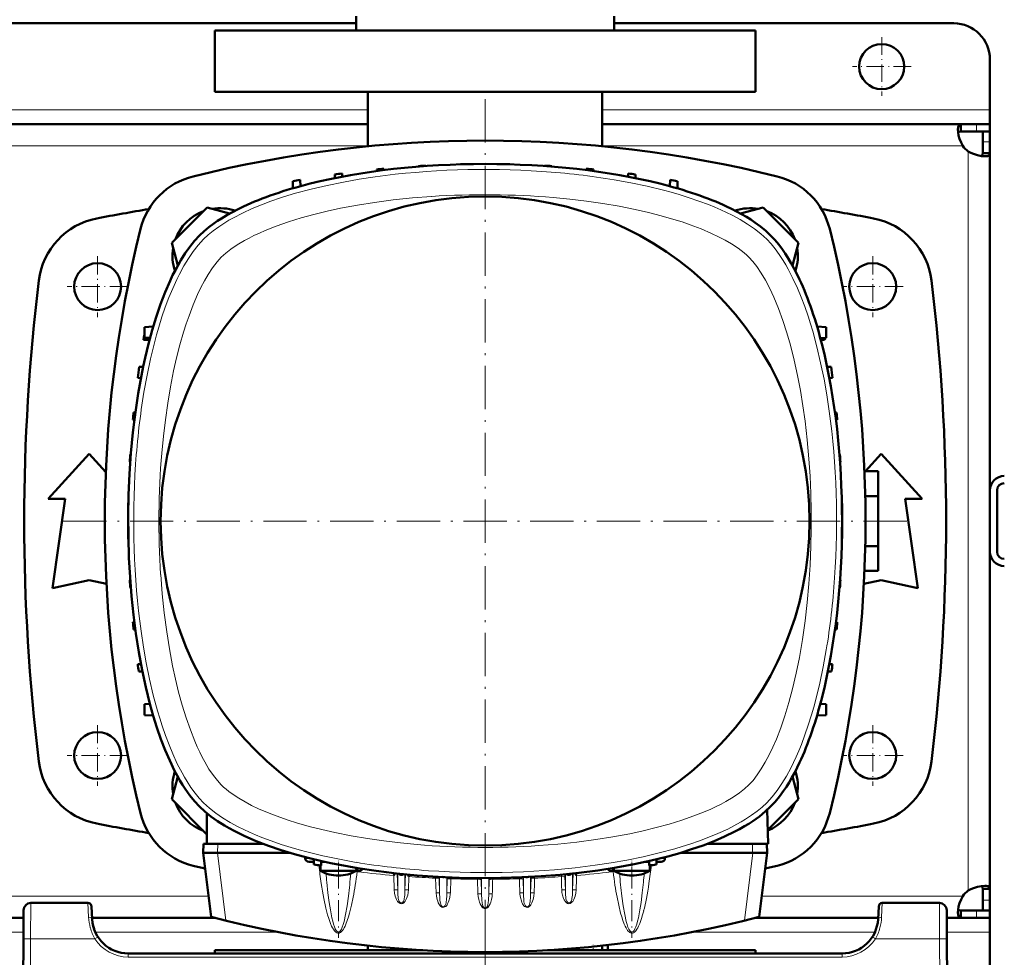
# Model space of a CAD drawing. Extents: x -1438 to 1837, y -1771 to 622.
# Tile 15 of 90: x 168 to 441, y -1457 to -1197. Entities that reach past the tile are written whole.
import ezdxf

# ---------------------------------------------------------------- set-up
doc = ezdxf.new("R2010")
doc.units = 0
doc.linetypes.add('DASHDOT', pattern=[18.5, 12, -3, 0.5, -3])

msp = doc.modelspace()

# ---------------------------------------------------------------- linework, layer by layer
at = {"color": 7, "lineweight": 50}
for p, q in [((261.04, -1199.9), (261.04, -1195.9)), ((332.54, -1195.9), (332.54, -1199.9)), ((261.04, -1197.9), (12.54, -1197.9)), ((426.79, -1197.9), (332.54, -1197.9)), ((221.79, -1199.9), (296.79, -1199.9)), ((221.79, -1216.9), (221.79, -1199.9)), ((296.79, -1199.9), (371.79, -1199.9)), ((371.79, -1216.9), (371.79, -1199.9)), ((436.79, -1221.9), (436.79, -1207.9)), ((296.79, -1216.9), (221.79, -1216.9)), ((264.29, -1231.98), (264.29, -1216.9)), ((371.79, -1216.9), (296.79, -1216.9)), ((329.29, -1231.98), (329.29, -1216.9)), ((436.79, -1225.9), (436.79, -1221.9)), ((264.29, -1225.9), (9.29, -1225.9)), ((428.76, -1225.9), (329.29, -1225.9)), ((428.76, -1225.9), (428.76, -1227.9)), ((433.09, -1225.9), (428.76, -1225.9)), ((436.79, -1225.9), (433.09, -1225.9)), ((436.79, -1225.9), (436.79, -1227.9)), ((433.09, -1227.9), (428.76, -1227.9)), ((436.79, -1227.9), (433.09, -1227.9)), ((434.79, -1230.76), (434.79, -1227.9)), ((436.79, -1227.9), (436.7, -1227.9)), ((436.79, -1230.76), (436.79, -1227.9)), ((434.79, -1233.93), (434.79, -1230.76)), ((436.79, -1233.93), (436.79, -1230.76)), ((436.79, -1233.93), (434.79, -1233.93)), ((436.79, -1327.33), (436.79, -1233.93)), ((289.97, -1236.98), (289.97, -1237)), ((303.6, -1236.98), (303.6, -1237)), ((255.1, -1239.81), (255.06, -1240.82)), ((257.1, -1239.53), (257.13, -1240.42)), ((266.72, -1238.41), (266.7, -1238.87)), ((268.72, -1238.21), (268.73, -1238.6)), ((278.35, -1237.47), (278.34, -1237.62)), ((280.35, -1237.35), (280.35, -1237.47)), ((313.22, -1237.35), (313.22, -1237.47)), ((315.22, -1237.47), (315.23, -1237.62)), ((324.85, -1238.21), (324.83, -1238.6)), ((326.85, -1238.41), (326.86, -1238.87)), ((336.47, -1239.53), (336.44, -1240.42)), ((338.47, -1239.81), (338.51, -1240.82)), ((243.4, -1243.67), (243.47, -1241.67)), ((245.53, -1243.07), (245.47, -1241.32)), ((348.03, -1243.07), (348.1, -1241.32)), ((350.16, -1243.67), (350.1, -1241.67)), ((219.67, -1248.97), (209.87, -1258.77)), ((225.92, -1250.65), (219.67, -1248.97)), ((373.92, -1248.97), (367.65, -1250.65)), ((383.71, -1258.77), (373.92, -1248.97)), ((209.87, -1258.77), (211.54, -1265.03)), ((382.03, -1265.05), (383.71, -1258.77)), ((202.27, -1282.12), (204.71, -1281.99)), ((202.27, -1285.12), (202.27, -1282.12)), ((388.86, -1281.98), (391.38, -1282.12)), ((391.38, -1282.12), (391.38, -1285.12)), ((202.02, -1285.65), (202.03, -1285.61)), ((203.67, -1285.71), (202.02, -1285.65)), ((202.03, -1285.61), (203.68, -1285.66)), ((202.27, -1285.12), (203.83, -1285.12)), ((389.76, -1285.2), (391.38, -1285.12)), ((389.9, -1285.71), (390.4, -1285.69)), ((201.92, -1293.15), (200.84, -1293.18)), ((392.73, -1293.18), (391.65, -1293.15)), ((200.42, -1296.21), (201.3, -1296.24)), ((392.26, -1296.24), (393.15, -1296.21)), ((199.1, -1307.84), (199.49, -1307.85)), ((199.29, -1305.84), (199.75, -1305.82)), ((393.81, -1305.82), (394.27, -1305.84)), ((394.08, -1307.85), (394.47, -1307.84)), ((175.57, -1329.77), (186.94, -1317.27)), ((186.94, -1317.27), (191.56, -1322.35)), ((198.35, -1317.46), (198.51, -1317.45)), ((395.06, -1317.45), (395.22, -1317.46)), ((402.3, -1322.04), (406.64, -1317.27)), ((406.64, -1317.27), (418.02, -1329.77)), ((198.23, -1319.46), (198.36, -1319.46)), ((395.21, -1319.46), (395.33, -1319.46)), ((402, -1322.04), (405.79, -1322.04)), ((405.79, -1322.04), (405.79, -1328.97)), ((180.32, -1329.77), (175.57, -1329.77)), ((176.82, -1354.52), (180.32, -1329.77)), ((197.86, -1329.09), (197.88, -1329.08)), ((395.69, -1329.08), (395.71, -1329.09)), ((402.22, -1328.97), (405.79, -1328.97)), ((405.79, -1328.97), (405.79, -1342.83)), ((413.27, -1329.77), (416.77, -1354.52)), ((418.02, -1329.77), (413.27, -1329.77)), ((436.79, -1327.4), (436.79, -1344.4)), ((438.79, -1327.4), (438.79, -1344.4)), ((197.78, -1331.08), (197.78, -1335.74)), ((197.82, -1331.09), (197.83, -1331.09)), ((395.74, -1331.09), (395.78, -1331.08)), ((395.78, -1331.09), (395.78, -1331.08)), ((395.78, -1340.71), (395.78, -1331.09)), ((197.78, -1336.06), (197.78, -1340.71)), ((197.82, -1340.71), (197.83, -1340.71)), ((395.74, -1340.71), (395.78, -1340.71)), ((395.78, -1340.71), (395.78, -1340.71)), ((197.86, -1342.71), (197.88, -1342.71)), ((395.69, -1342.71), (395.71, -1342.71)), ((402.22, -1342.83), (405.79, -1342.83)), ((405.79, -1342.83), (405.79, -1349.75)), ((436.79, -1344.46), (436.79, -1437.87)), ((402, -1349.75), (405.79, -1349.75)), ((186.94, -1352.27), (176.82, -1354.52)), ((191.74, -1353.34), (186.94, -1352.27)), ((198.23, -1352.34), (198.36, -1352.33)), ((198.35, -1354.34), (198.51, -1354.34)), ((395.06, -1354.34), (395.22, -1354.34)), ((395.21, -1352.33), (395.33, -1352.34)), ((406.64, -1352.27), (401.84, -1353.34)), ((416.77, -1354.52), (406.64, -1352.27)), ((199.1, -1363.96), (199.49, -1363.95)), ((394.08, -1363.95), (394.47, -1363.96)), ((199.29, -1365.96), (199.75, -1365.98)), ((393.81, -1365.98), (394.27, -1365.96)), ((201.3, -1375.55), (200.42, -1375.59)), ((392.26, -1375.55), (393.15, -1375.59)), ((200.69, -1377.59), (201.71, -1377.62)), ((391.86, -1377.62), (392.87, -1377.59)), ((202.27, -1386.68), (203.8, -1386.6)), ((202.27, -1386.68), (202.27, -1389.68)), ((389.76, -1386.6), (391.38, -1386.68)), ((391.38, -1389.68), (391.38, -1386.68)), ((204.71, -1389.81), (202.27, -1389.68)), ((388.86, -1389.81), (391.38, -1389.68)), ((211.54, -1406.77), (209.87, -1413.02)), ((383.71, -1413.02), (382.03, -1406.75)), ((209.87, -1413.02), (219.62, -1422.77)), ((375.18, -1421.56), (383.71, -1413.02)), ((219.62, -1425.4), (219.62, -1416.93)), ((375.04, -1415.99), (375.28, -1425.36)), ((218.65, -1425.4), (218.58, -1427.9)), ((219.62, -1425.4), (218.65, -1425.4)), ((235.21, -1425.4), (219.62, -1425.4)), ((375.28, -1425.4), (358.36, -1425.4)), ((374.98, -1427.9), (374.92, -1425.4)), ((375.28, -1425.4), (375.28, -1425.36)), ((220.76, -1445.6), (218.58, -1427.9)), ((218.58, -1427.9), (222.55, -1427.9)), ((222.58, -1427.9), (222.55, -1427.9)), ((222.58, -1427.9), (242.62, -1427.9)), ((350.94, -1427.9), (370.98, -1427.9)), ((370.98, -1427.9), (371.01, -1427.9)), ((374.98, -1427.9), (371.01, -1427.9)), ((372.81, -1445.6), (374.98, -1427.9)), ((246.91, -1429.1), (246.9, -1429.42)), ((247.98, -1430.4), (249.26, -1430.4)), ((249.28, -1431.11), (249.23, -1429.68)), ((251.28, -1431.43), (251.33, -1430.17)), ((251.32, -1430.4), (251.47, -1430.4)), ((251.47, -1430.4), (251.69, -1430.4)), ((251.69, -1430.4), (251.75, -1430.4)), ((252.33, -1430.4), (251.75, -1430.4)), ((341.81, -1430.4), (341.23, -1430.4)), ((342.09, -1430.4), (341.81, -1430.4)), ((342.09, -1430.4), (342.25, -1430.4)), ((342.28, -1431.43), (342.24, -1430.17)), ((344.28, -1431.11), (344.33, -1429.68)), ((344.31, -1430.4), (345.58, -1430.4)), ((346.65, -1429.1), (346.67, -1429.42)), ((251.08, -1432.86), (251.08, -1431.4)), ((251.69, -1432.86), (251.08, -1432.86)), ((258.48, -1432.86), (251.69, -1432.86)), ((261.08, -1432.86), (258.48, -1432.86)), ((261.08, -1432.86), (261.08, -1432.4)), ((271.77, -1433.55), (271.42, -1434.16)), ((321.79, -1433.55), (322.15, -1434.16)), ((332.48, -1432.86), (332.48, -1432.4)), ((333.09, -1432.86), (332.48, -1432.86)), ((333.09, -1432.86), (339.88, -1432.86)), ((339.88, -1432.86), (342.48, -1432.86)), ((342.48, -1432.86), (342.48, -1431.4)), ((275.33, -1433.91), (275.64, -1434.49)), ((434.79, -1437.87), (434.79, -1441.03)), ((436.79, -1437.87), (434.79, -1437.87)), ((436.79, -1437.87), (436.79, -1441.03)), ((186.62, -1441.79), (170.76, -1441.79)), ((422.82, -1441.79), (406.95, -1441.79)), ((434.79, -1441.03), (434.79, -1443.9)), ((436.79, -1441.03), (436.79, -1443.9)), ((168.76, -1443.77), (168.72, -1451.73)), ((187.81, -1446.31), (187.62, -1442.73)), ((405.95, -1442.73), (405.76, -1446.31)), ((424.82, -1443.77), (424.86, -1451.73)), ((428.76, -1445.9), (428.76, -1443.9)), ((433.09, -1443.9), (428.76, -1443.9)), ((436.79, -1443.9), (433.09, -1443.9)), ((436.79, -1443.9), (434.79, -1443.9)), ((436.79, -1445.9), (436.79, -1443.9)), ((168.75, -1445.9), (104.83, -1445.9)), ((221.88, -1445.9), (187.79, -1445.9)), ((405.78, -1445.9), (371.68, -1445.9)), ((428.76, -1445.9), (424.83, -1445.9)), ((433.09, -1445.9), (428.76, -1445.9)), ((436.79, -1445.9), (433.09, -1445.9)), ((436.79, -1445.9), (436.79, -1449.9)), ((436.79, -1449.9), (436.79, -1463.9)), ((168.29, -1533.79), (168.72, -1451.73)), ((425.29, -1533.79), (424.86, -1451.73)), ((279.47, -1454.9), (221.79, -1454.9)), ((221.79, -1455.79), (221.79, -1454.9)), ((264.29, -1454.9), (264.29, -1453.63)), ((371.79, -1454.9), (314.09, -1454.9)), ((329.29, -1454.9), (329.29, -1453.63)), ((330.79, -1454.9), (330.79, -1453.46)), ((371.79, -1455.79), (371.79, -1454.9)), ((395.78, -1455.79), (197.8, -1455.79))]:
    msp.add_line(p, q, dxfattribs=at)
at = {"color": 7, "linetype": 'DASHDOT', "lineweight": 18, "ltscale": 0.40625}
for p, q in [((406.79, -1201.77), (406.79, -1218.02)), ((414.92, -1209.9), (398.67, -1209.9))]:
    msp.add_line(p, q, dxfattribs=at)
at = {"color": 7, "linetype": 'DASHDOT', "lineweight": 18}
for p, q in [((296.78, -1218.9), (296.78, -1452.9)), ((413.78, -1335.9), (179.78, -1335.9)), ((296.79, -1478.13), (296.79, -1451.41))]:
    msp.add_line(p, q, dxfattribs=at)
at = {"color": 7, "lineweight": 18}
for p, q in [((264.29, -1221.9), (9.29, -1221.9)), ((436.79, -1221.9), (329.29, -1221.9)), ((433.09, -1225.9), (433.09, -1227.9)), ((436.79, -1230.76), (434.79, -1230.76)), ((264.29, -1231.9), (9.29, -1231.9)), ((429.26, -1231.9), (329.29, -1231.9)), ((430.79, -1335.9), (430.79, -1233.43)), ((430.79, -1335.9), (430.79, -1438.36)), ((222.65, -1425.4), (222.58, -1427.9)), ((370.98, -1427.9), (370.92, -1425.4)), ((224.85, -1446.65), (222.55, -1427.9)), ((371.01, -1427.9), (368.71, -1446.65)), ((246.9, -1429.42), (248.2, -1429.42)), ((345.37, -1429.42), (346.67, -1429.42)), ((261.39, -1432.7), (261.29, -1433.1)), ((261.84, -1432.86), (261.8, -1433.19)), ((272.4, -1433.62), (272.53, -1438.2)), ((272.53, -1433.63), (272.53, -1438.2)), ((321.17, -1433.62), (321.03, -1438.2)), ((321.03, -1433.63), (321.03, -1438.2)), ((331.72, -1432.86), (331.76, -1433.19)), ((332.18, -1432.7), (332.27, -1433.1)), ((271.42, -1434.16), (271.54, -1438.12)), ((274.53, -1433.84), (274.53, -1438.2)), ((274.53, -1438.2), (274.66, -1433.85)), ((275.53, -1438.12), (275.64, -1434.49)), ((283.04, -1434.5), (283.04, -1434.92)), ((283.04, -1434.92), (283.16, -1438.94)), ((284.03, -1434.55), (284.04, -1435.01)), ((284.04, -1435.01), (284.16, -1439.03)), ((284.16, -1434.56), (284.16, -1439.03)), ((286.16, -1434.66), (286.16, -1439.03)), ((286.16, -1439.03), (286.27, -1435.17)), ((286.27, -1435.17), (286.28, -1434.66)), ((287.15, -1438.94), (287.27, -1435.08)), ((287.27, -1435.08), (287.28, -1434.71)), ((294.66, -1434.89), (294.67, -1435.22)), ((294.67, -1435.22), (294.79, -1439.22)), ((295.66, -1434.9), (295.67, -1435.31)), ((295.67, -1435.31), (295.78, -1439.31)), ((295.78, -1434.9), (295.78, -1439.31)), ((297.78, -1434.9), (297.78, -1439.31)), ((297.9, -1435.31), (297.78, -1439.31)), ((297.91, -1434.9), (297.9, -1435.31)), ((298.9, -1434.89), (298.9, -1435.22)), ((306.3, -1435.08), (306.29, -1434.71)), ((307.3, -1435.17), (307.28, -1434.66)), ((307.41, -1439.03), (307.3, -1435.17)), ((307.41, -1434.66), (307.41, -1439.03)), ((309.41, -1434.56), (309.41, -1439.03)), ((309.52, -1435.01), (309.41, -1439.03)), ((309.53, -1434.55), (309.52, -1435.01)), ((310.52, -1434.5), (310.52, -1434.92)), ((317.93, -1434.49), (317.91, -1433.94)), ((319.03, -1438.2), (318.93, -1434.57)), ((319.03, -1433.84), (319.03, -1438.2)), ((220.06, -1439.9), (53.51, -1439.9)), ((170.76, -1441.79), (170.72, -1451.73)), ((186.62, -1441.79), (186.81, -1445.76)), ((429.26, -1439.9), (373.51, -1439.9)), ((406.76, -1445.76), (406.95, -1441.79)), ((422.86, -1451.73), (422.82, -1441.79)), ((436.79, -1441.03), (434.79, -1441.03)), ((433.09, -1445.9), (433.09, -1443.9)), ((168.73, -1449.9), (104.85, -1449.9)), ((239.6, -1449.9), (188.68, -1449.9)), ((404.89, -1449.9), (353.97, -1449.9)), ((436.79, -1449.9), (424.85, -1449.9)), ((170.72, -1451.73), (170.29, -1533.79)), ((188.55, -1451.73), (170.72, -1451.73)), ((189.14, -1451.35), (188.55, -1451.73)), ((189.39, -1451.2), (189.14, -1451.35)), ((422.86, -1451.73), (405.03, -1451.73)), ((422.86, -1451.73), (423.29, -1533.79)), ((197.8, -1456.78), (197.8, -1455.79)), ((395.78, -1456.78), (197.8, -1456.78)), ((395.78, -1455.79), (395.78, -1456.78))]:
    msp.add_line(p, q, dxfattribs=at)
at = {"color": 7, "linetype": 'DASHDOT', "lineweight": 18, "ltscale": 0.422498}
for p, q in [((189.29, -1262.45), (189.29, -1279.35)), ((404.29, -1262.45), (404.29, -1279.35)), ((189.29, -1392.45), (189.29, -1409.35)), ((404.29, -1392.45), (404.29, -1409.35))]:
    msp.add_line(p, q, dxfattribs=at)
at = {"color": 7, "linetype": 'DASHDOT', "lineweight": 18, "ltscale": 0.422501}
for p, q in [((197.74, -1270.9), (180.84, -1270.9)), ((412.74, -1270.9), (395.84, -1270.9)), ((197.74, -1400.9), (180.84, -1400.9)), ((412.74, -1400.9), (395.84, -1400.9))]:
    msp.add_line(p, q, dxfattribs=at)
at = {"color": 7, "linetype": 'DASHDOT', "lineweight": 18, "ltscale": 0.073828}
msp.add_line((256.08, -1433.1), (256.08, -1430.15), dxfattribs=at)
at = {"color": 7, "linetype": 'DASHDOT', "lineweight": 18, "ltscale": 0.073831}
msp.add_line((337.48, -1433.1), (337.48, -1430.15), dxfattribs=at)
at = {"color": 7, "linetype": 'DASHDOT', "lineweight": 18, "ltscale": 0.487851}
msp.add_line((256.08, -1431.97), (256.08, -1451.48), dxfattribs=at)
at = {"color": 7, "linetype": 'DASHDOT', "lineweight": 18, "ltscale": 0.487872}
msp.add_line((337.48, -1431.97), (337.48, -1451.48), dxfattribs=at)
at = {"color": 7, "linetype": 'DASHDOT', "lineweight": 18, "ltscale": 0.043002}
msp.add_line((326.79, -1455.04), (326.79, -1453.32), dxfattribs=at)
at = {"color": 7, "lineweight": 50}
for points in [[(427.91, -1227.32), (427.97, -1226.67), (428.05, -1226.41), (428.15, -1226.2), (428.29, -1226.05), (428.46, -1225.95), (428.76, -1225.9)], [(429.26, -1231.9), (428.78, -1230.95), (428.4, -1229.97), (428.13, -1229), (427.97, -1228.09), (427.91, -1227.32)], [(428, -1228.33), (428.17, -1228.09), (428.42, -1227.94), (428.76, -1227.9)], [(435.37, -1234.78), (434.43, -1234.7), (433.37, -1234.48), (432.26, -1234.12), (431.51, -1233.81), (430.79, -1233.43)], [(434.79, -1233.93), (434.75, -1234.27), (434.6, -1234.52), (434.36, -1234.69)], [(436.79, -1233.93), (436.77, -1234.11), (436.72, -1234.28), (436.62, -1234.42), (436.48, -1234.54), (436.31, -1234.63), (436.1, -1234.7), (435.76, -1234.76), (435.37, -1234.78)], [(229.79, -1248.68), (228.25, -1249.43), (226.67, -1250.25), (225.16, -1251.09), (223.65, -1251.99), (222.58, -1252.68), (221.52, -1253.41), (220.15, -1254.44), (218.83, -1255.53), (217.59, -1256.7)], [(375.98, -1256.7), (374.6, -1255.42), (373.14, -1254.22), (371.61, -1253.11), (370.44, -1252.32), (369.25, -1251.58), (367.87, -1250.78), (366.49, -1250.03), (365.12, -1249.33), (363.77, -1248.68)], [(217.59, -1256.7), (216.21, -1258.19), (214.88, -1259.84), (213.61, -1261.63), (212.39, -1263.57), (211.61, -1264.91), (210.86, -1266.3), (210.11, -1267.77), (209.39, -1269.28), (208.04, -1272.4), (206.73, -1275.81), (205.52, -1279.36), (204.41, -1283.02), (203.39, -1286.79), (202.46, -1290.64), (201.93, -1293.09), (201.43, -1295.56), (200.54, -1300.58), (199.77, -1305.69), (199.41, -1308.51), (199.08, -1311.35), (198.54, -1317.08), (198.14, -1322.85), (197.89, -1328.65), (197.79, -1334.47), (197.82, -1340.29), (198, -1346.11), (198.29, -1351.42), (198.71, -1356.7), (199.25, -1361.93), (199.91, -1367.11), (200.7, -1372.23), (201.63, -1377.26), (202.65, -1381.95), (203.2, -1384.26), (203.79, -1386.54), (204.73, -1389.9), (205.76, -1393.17), (206.86, -1396.34), (208.04, -1399.4), (209.31, -1402.33), (210.66, -1405.12), (211.39, -1406.49), (212.14, -1407.82), (212.87, -1409.02), (213.61, -1410.17), (214.89, -1411.97), (216.21, -1413.61), (217.59, -1415.09)], [(384, -1268.91), (383.25, -1267.36), (382.44, -1265.78), (381.59, -1264.27), (380.69, -1262.76), (380, -1261.69), (379.27, -1260.64), (378.24, -1259.27), (377.15, -1257.95), (375.98, -1256.7)], [(375.98, -1415.09), (377.26, -1413.72), (378.46, -1412.25), (379.57, -1410.73), (380.36, -1409.55), (381.1, -1408.36), (381.9, -1406.98), (382.65, -1405.6), (383.35, -1404.23), (384, -1402.89)], [(217.59, -1415.09), (219.07, -1416.47), (220.72, -1417.8), (222.52, -1419.07), (224.45, -1420.3), (225.79, -1421.07), (227.18, -1421.82), (228.65, -1422.57), (230.17, -1423.29), (233.29, -1424.64), (236.69, -1425.95), (240.24, -1427.16), (243.9, -1428.27), (247.67, -1429.29), (251.52, -1430.22), (253.97, -1430.75), (256.45, -1431.25), (261.47, -1432.15), (266.57, -1432.91), (269.4, -1433.27), (272.24, -1433.6), (277.96, -1434.14), (283.74, -1434.54), (289.54, -1434.79), (295.36, -1434.89), (301.18, -1434.86), (306.99, -1434.68), (312.3, -1434.39), (317.58, -1433.97), (322.82, -1433.44), (328, -1432.77), (333.11, -1431.98), (338.14, -1431.05), (342.84, -1430.03), (345.15, -1429.48), (347.42, -1428.89), (350.78, -1427.95), (354.05, -1426.92), (357.23, -1425.82), (360.29, -1424.64), (363.22, -1423.37), (366.01, -1422.02), (367.38, -1421.29), (368.7, -1420.54), (369.9, -1419.81), (371.06, -1419.07), (372.85, -1417.79), (374.49, -1416.47), (375.98, -1415.09)], [(435.37, -1437.02), (434.43, -1437.1), (433.37, -1437.32), (432.26, -1437.67), (431.51, -1437.99), (430.79, -1438.36)], [(434.79, -1437.87), (434.75, -1437.53), (434.6, -1437.27), (434.36, -1437.11)], [(436.79, -1437.87), (436.77, -1437.68), (436.72, -1437.52), (436.62, -1437.38), (436.48, -1437.26), (436.31, -1437.17), (436.1, -1437.1), (435.76, -1437.04), (435.37, -1437.02)], [(429.26, -1439.9), (428.78, -1440.84), (428.4, -1441.82), (428.13, -1442.79), (427.97, -1443.71), (427.91, -1444.48)], [(427.91, -1444.48), (427.97, -1445.12), (428.05, -1445.38), (428.15, -1445.59), (428.29, -1445.75), (428.46, -1445.85), (428.76, -1445.9)], [(428, -1443.46), (428.17, -1443.71), (428.42, -1443.85), (428.76, -1443.9)]]:
    msp.add_lwpolyline(points, dxfattribs=at)
at = {"color": 7, "lineweight": 18}
for points in [[(218.66, -1257.78), (219.94, -1256.59), (221.36, -1255.43), (222.9, -1254.31), (224.56, -1253.22), (225.73, -1252.51), (226.95, -1251.83), (229.5, -1250.51), (232.2, -1249.27), (234.71, -1248.23), (237.32, -1247.24), (240.01, -1246.31), (242.08, -1245.65), (244.19, -1245.03), (248.5, -1243.87), (252.93, -1242.83), (257.46, -1241.9), (261.84, -1241.13), (266.28, -1240.46)], [(332.54, -1241.27), (337.19, -1242.11), (341.76, -1243.08), (346.22, -1244.16), (348.41, -1244.75), (350.56, -1245.37), (353.37, -1246.25), (356.1, -1247.19), (358.75, -1248.18), (360.46, -1248.88), (362.12, -1249.6), (363.72, -1250.34), (365.27, -1251.11), (367.5, -1252.32), (369.59, -1253.59), (371.51, -1254.91), (373.26, -1256.28), (374.11, -1257.02), (374.9, -1257.78)], [(223.61, -1262.73), (224.82, -1261.63), (226.24, -1260.52), (228.03, -1259.31), (230, -1258.14), (231.31, -1257.43), (232.67, -1256.75), (234.18, -1256.05), (235.73, -1255.37), (238.85, -1254.13), (242.23, -1252.95), (245.72, -1251.87), (249.3, -1250.88), (252.96, -1249.99), (256.67, -1249.19), (261.34, -1248.31), (266.06, -1247.56), (271.32, -1246.87), (276.62, -1246.32), (281.95, -1245.9)], [(315.63, -1246.21), (320.27, -1246.65), (324.88, -1247.2), (329.45, -1247.86), (333.97, -1248.62), (338.43, -1249.51), (342.07, -1250.34), (345.64, -1251.25), (349.13, -1252.25), (351.44, -1252.98), (353.7, -1253.76), (356.72, -1254.91), (359.61, -1256.15), (361.54, -1257.07), (363.38, -1258.03), (365.11, -1259.04)], [(202.15, -1300.15), (203, -1295.49), (203.96, -1290.92), (205.05, -1286.46), (205.64, -1284.27), (206.26, -1282.12), (207.14, -1279.31), (208.07, -1276.58), (209.07, -1273.93), (209.76, -1272.22), (210.49, -1270.56), (211.23, -1268.96), (212, -1267.41), (213.21, -1265.18), (214.47, -1263.09), (215.79, -1261.17), (217.16, -1259.42), (217.91, -1258.57), (218.66, -1257.78)], [(374.9, -1257.78), (376.09, -1259.06), (377.25, -1260.47), (378.37, -1262.02), (379.46, -1263.68), (380.17, -1264.85), (380.85, -1266.06), (382.17, -1268.61), (383.41, -1271.31), (384.46, -1273.83), (385.44, -1276.44), (386.37, -1279.13), (387.03, -1281.2), (387.65, -1283.3), (388.81, -1287.62), (389.85, -1292.05), (390.78, -1296.58), (391.55, -1300.95), (392.22, -1305.39)], [(365.11, -1259.04), (366.96, -1260.25), (367.84, -1260.9), (368.66, -1261.55), (369.34, -1262.14), (369.95, -1262.73)], [(219.92, -1267.57), (221.14, -1265.72), (221.79, -1264.84), (222.44, -1264.02), (223.03, -1263.34), (223.61, -1262.73)], [(369.95, -1262.73), (371.06, -1263.94), (372.17, -1265.36), (373.37, -1267.13), (374.53, -1269.09), (375.74, -1271.4), (376.89, -1273.86)], [(207.09, -1317.05), (207.54, -1312.41), (208.09, -1307.8), (208.74, -1303.23), (209.51, -1298.71), (210.39, -1294.25), (211.22, -1290.61), (212.13, -1287.04), (213.14, -1283.55), (213.87, -1281.24), (214.65, -1278.98), (215.79, -1275.96), (217.03, -1273.07), (217.95, -1271.14), (218.92, -1269.3), (219.92, -1267.57)], [(376.89, -1273.86), (377.55, -1275.41), (378.18, -1277.01), (379.38, -1280.29), (380.47, -1283.69), (381.47, -1287.18), (382.51, -1291.31), (383.44, -1295.52), (384.23, -1299.7), (384.93, -1303.93), (385.53, -1308.2), (386.13, -1313.39), (386.6, -1318.62), (386.92, -1323.45), (387.14, -1328.3), (387.25, -1333.16), (387.25, -1338.02), (387.15, -1342.88)], [(387.15, -1342.88), (386.93, -1348.1), (386.59, -1353.3), (386.13, -1358.48), (385.53, -1363.61), (384.8, -1368.7), (383.94, -1373.73), (383.05, -1378.1), (382.05, -1382.4), (381.03, -1386.22), (379.9, -1389.94), (378.78, -1393.21), (377.56, -1396.35), (376.59, -1398.6), (375.57, -1400.75), (374.49, -1402.78)], [(223.61, -1409.07), (222.51, -1407.86), (221.4, -1406.44), (220.19, -1404.65), (219.02, -1402.68), (218.32, -1401.37), (217.64, -1400.01), (216.93, -1398.5), (216.26, -1396.95), (215.02, -1393.83), (213.83, -1390.45), (212.75, -1386.96), (211.77, -1383.38), (210.88, -1379.73), (210.07, -1376.01), (209.2, -1371.34), (208.45, -1366.62), (207.76, -1361.36), (207.21, -1356.06), (206.79, -1350.73)], [(218.66, -1414.02), (217.47, -1412.74), (216.32, -1411.33), (215.19, -1409.78), (214.1, -1408.12), (213.4, -1406.95), (212.71, -1405.73), (211.4, -1403.18), (210.15, -1400.48), (209.11, -1397.97), (208.12, -1395.36), (207.2, -1392.67), (206.54, -1390.6), (205.91, -1388.49), (204.75, -1384.18), (203.71, -1379.75), (202.79, -1375.22), (202.02, -1370.84), (201.35, -1366.4)], [(391.41, -1371.65), (390.57, -1376.31), (389.6, -1380.88), (388.52, -1385.34), (387.93, -1387.52), (387.31, -1389.67), (386.43, -1392.48), (385.49, -1395.21), (384.5, -1397.86), (383.8, -1399.57), (383.08, -1401.23), (382.34, -1402.84), (381.57, -1404.39), (380.36, -1406.62), (379.09, -1408.7), (377.77, -1410.63), (376.4, -1412.38), (375.66, -1413.23), (374.9, -1414.02)], [(374.49, -1402.78), (373.39, -1404.63), (372.25, -1406.31), (371.1, -1407.81), (370.52, -1408.47), (369.95, -1409.07)], [(228.45, -1412.76), (226.61, -1411.54), (225.72, -1410.89), (224.91, -1410.24), (224.23, -1409.65), (223.61, -1409.07)], [(369.95, -1409.07), (368.75, -1410.17), (367.33, -1411.28), (365.54, -1412.49), (363.57, -1413.66), (362.26, -1414.36), (360.9, -1415.04), (359.39, -1415.75), (357.84, -1416.43), (354.71, -1417.66), (351.33, -1418.85), (347.85, -1419.93), (344.27, -1420.91), (340.61, -1421.8), (336.89, -1422.61), (332.23, -1423.48), (327.5, -1424.23), (322.25, -1424.92), (316.95, -1425.47), (311.61, -1425.89)], [(261.03, -1430.53), (256.37, -1429.68), (251.8, -1428.72), (247.34, -1427.63), (245.16, -1427.04), (243.01, -1426.42), (240.2, -1425.54), (237.47, -1424.61), (234.82, -1423.61), (233.11, -1422.92), (231.45, -1422.2), (229.84, -1421.45), (228.29, -1420.68), (226.06, -1419.47), (223.98, -1418.21), (222.05, -1416.89), (220.3, -1415.52), (219.46, -1414.77), (218.66, -1414.02)], [(277.93, -1425.59), (273.29, -1425.14), (268.68, -1424.6), (264.11, -1423.94), (259.59, -1423.17), (255.13, -1422.29), (251.5, -1421.46), (247.93, -1420.55), (244.43, -1419.54), (242.12, -1418.81), (239.87, -1418.03), (236.85, -1416.89), (233.96, -1415.65), (232.02, -1414.73), (230.18, -1413.76), (228.45, -1412.76)], [(374.9, -1414.02), (373.63, -1415.21), (372.21, -1416.36), (370.67, -1417.49), (369, -1418.58), (367.83, -1419.28), (366.62, -1419.97), (364.07, -1421.29), (361.37, -1422.53), (358.85, -1423.57), (356.24, -1424.56), (353.55, -1425.48), (351.48, -1426.14), (349.38, -1426.77), (345.06, -1427.93), (340.63, -1428.97), (336.1, -1429.89), (331.73, -1430.66), (327.29, -1431.33)], [(252.89, -1436.06), (253.19, -1438.96), (253.54, -1441.65), (253.86, -1443.72)], [(284.04, -1435.01), (284.04, -1435), (284.02, -1434.99), (283.92, -1434.96), (283.77, -1434.94), (283.04, -1434.92)], [(286.27, -1435.17), (286.27, -1435.16), (286.29, -1435.15), (286.39, -1435.12), (286.58, -1435.09), (287.27, -1435.08)], [(295.67, -1435.31), (295.66, -1435.31), (295.65, -1435.29), (295.54, -1435.26), (295.34, -1435.24), (294.67, -1435.22)], [(297.9, -1435.31), (297.9, -1435.31), (297.92, -1435.29), (298.03, -1435.26), (298.23, -1435.24), (298.9, -1435.22)], [(307.3, -1435.17), (307.29, -1435.16), (307.28, -1435.15), (307.18, -1435.12), (306.98, -1435.09), (306.3, -1435.08)], [(309.52, -1435.01), (309.53, -1435), (309.54, -1434.99), (309.64, -1434.96), (309.8, -1434.94), (310.52, -1434.92)], [(318.93, -1434.57), (318.92, -1434.57), (318.91, -1434.56), (318.81, -1434.53), (318.61, -1434.5), (317.93, -1434.49)], [(340.68, -1436.06), (340.37, -1438.96), (340.03, -1441.65), (339.71, -1443.72)], [(272.53, -1438.2), (272.53, -1438.2), (272.52, -1438.19), (272.45, -1438.16), (272.31, -1438.14), (271.93, -1438.11), (271.54, -1438.12)], [(271.54, -1438.12), (271.63, -1439.04), (271.84, -1439.94), (271.99, -1440.38), (272.17, -1440.81), (272.49, -1441.35), (272.7, -1441.59), (272.93, -1441.79), (273.23, -1441.95), (273.56, -1442), (273.76, -1441.97), (273.96, -1441.9), (274.3, -1441.66), (274.59, -1441.32), (274.83, -1440.94), (275.01, -1440.54), (275.31, -1439.66), (275.46, -1438.89), (275.53, -1438.12)], [(274.53, -1438.2), (274.54, -1438.2), (274.55, -1438.19), (274.62, -1438.16), (274.76, -1438.14), (275.14, -1438.11), (275.53, -1438.12)], [(283.16, -1438.94), (283.26, -1439.91), (283.47, -1440.85), (283.62, -1441.3), (283.8, -1441.74), (284.11, -1442.32), (284.3, -1442.57), (284.53, -1442.79), (284.8, -1442.95), (285.07, -1443.02), (285.36, -1443), (285.62, -1442.9), (285.84, -1442.74), (286.03, -1442.54), (286.22, -1442.29), (286.38, -1442.02), (286.57, -1441.63), (286.72, -1441.24), (286.98, -1440.32), (287.13, -1439.38), (287.15, -1438.94)], [(284.16, -1439.03), (284.15, -1439.02), (284.12, -1439.01), (283.92, -1438.97), (283.28, -1438.94), (283.16, -1438.94)], [(285.25, -1442.82), (285.43, -1442.75), (285.59, -1442.61), (285.72, -1442.44), (285.81, -1442.24), (285.95, -1441.81), (286, -1441.52), (286.07, -1440.94), (286.14, -1439.76), (286.16, -1439.03)], [(286.16, -1439.03), (286.16, -1439.03), (286.17, -1439.02), (286.24, -1438.99), (286.38, -1438.97), (286.76, -1438.94), (287.15, -1438.94)], [(295.78, -1439.31), (295.78, -1439.3), (295.77, -1439.29), (295.7, -1439.27), (295.56, -1439.24), (295.18, -1439.22), (294.79, -1439.22)], [(294.79, -1439.22), (294.86, -1440.03), (295.01, -1440.83), (295.24, -1441.6), (295.42, -1442.06), (295.64, -1442.5), (295.93, -1442.92), (296.11, -1443.1), (296.32, -1443.25), (296.54, -1443.35), (296.78, -1443.39)], [(298.78, -1439.22), (298.71, -1440.03), (298.56, -1440.83), (298.33, -1441.6), (298.15, -1442.06), (297.92, -1442.5), (297.63, -1442.92), (297.45, -1443.1), (297.25, -1443.25), (297.02, -1443.35), (296.78, -1443.39)], [(297.78, -1439.31), (297.79, -1439.3), (297.8, -1439.29), (297.87, -1439.27), (298.01, -1439.24), (298.39, -1439.22), (298.78, -1439.22)], [(307.41, -1439.03), (307.4, -1439.02), (307.37, -1439.01), (307.17, -1438.97), (306.53, -1438.94), (306.41, -1438.94)], [(310.4, -1438.94), (310.31, -1439.91), (310.1, -1440.85), (309.95, -1441.3), (309.77, -1441.74), (309.45, -1442.32), (309.26, -1442.57), (309.04, -1442.79), (308.77, -1442.95), (308.49, -1443.02), (308.2, -1443), (307.95, -1442.9), (307.72, -1442.74), (307.53, -1442.54), (307.34, -1442.29), (307.18, -1442.02), (307, -1441.63), (306.84, -1441.24), (306.58, -1440.32), (306.44, -1439.38), (306.41, -1438.94)], [(308.32, -1442.82), (308.13, -1442.75), (307.98, -1442.61), (307.85, -1442.44), (307.75, -1442.24), (307.62, -1441.81), (307.56, -1441.52), (307.5, -1440.94), (307.43, -1439.76), (307.41, -1439.03)], [(309.41, -1439.03), (309.41, -1439.03), (309.42, -1439.02), (309.49, -1438.99), (309.63, -1438.97), (310.01, -1438.94), (310.4, -1438.94)], [(319.03, -1438.2), (319.03, -1438.2), (319.02, -1438.19), (318.95, -1438.16), (318.81, -1438.14), (318.43, -1438.11), (318.04, -1438.12)], [(322.03, -1438.12), (321.94, -1439.04), (321.73, -1439.94), (321.58, -1440.38), (321.39, -1440.81), (321.07, -1441.35), (320.87, -1441.59), (320.63, -1441.79), (320.34, -1441.95), (320.01, -1442), (319.8, -1441.97), (319.61, -1441.9), (319.27, -1441.66), (318.97, -1441.32), (318.74, -1440.94), (318.55, -1440.54), (318.26, -1439.66), (318.1, -1438.89), (318.04, -1438.12)], [(321.03, -1438.2), (321.04, -1438.19), (321.07, -1438.18), (321.18, -1438.15), (321.36, -1438.13), (322.03, -1438.12)], [(256.41, -1450.08), (256.65, -1449.96), (256.86, -1449.81), (257.07, -1449.61), (257.26, -1449.38), (257.49, -1449.05), (257.7, -1448.7), (257.95, -1448.21), (258.18, -1447.71), (258.56, -1446.69), (258.9, -1445.67), (259.19, -1444.63), (259.74, -1442.4), (260.19, -1440.15)], [(256.67, -1449.45), (256.92, -1449.04), (257.16, -1448.48), (257.4, -1447.78), (257.64, -1446.96), (258.08, -1444.98), (258.49, -1442.61), (258.86, -1439.87)], [(272.63, -1440.08), (272.7, -1440.58), (272.75, -1440.83), (272.87, -1441.19)], [(272.87, -1441.19), (273.02, -1441.46), (273.23, -1441.67), (273.44, -1441.76)], [(273.44, -1441.76), (273.61, -1441.76), (273.76, -1441.7), (273.94, -1441.57), (274.14, -1441.3)], [(274.14, -1441.3), (274.29, -1440.9), (274.36, -1440.62), (274.44, -1440.06)], [(284.25, -1440.97), (284.31, -1441.5), (284.36, -1441.76), (284.46, -1442.15), (284.6, -1442.45), (284.7, -1442.58), (284.86, -1442.73), (285.06, -1442.82), (285.25, -1442.82)], [(295.78, -1439.31), (295.85, -1440.95), (295.93, -1441.82), (296.02, -1442.26), (296.17, -1442.7), (296.33, -1442.95), (296.54, -1443.14), (296.78, -1443.2)], [(297.78, -1439.31), (297.72, -1440.95), (297.63, -1441.82), (297.55, -1442.26), (297.4, -1442.7), (297.24, -1442.95), (297.02, -1443.14), (296.78, -1443.2)], [(309.32, -1440.97), (309.26, -1441.5), (309.21, -1441.76), (309.1, -1442.15), (308.96, -1442.45), (308.87, -1442.58), (308.7, -1442.73), (308.51, -1442.82), (308.32, -1442.82)], [(319.42, -1441.3), (319.27, -1440.9), (319.21, -1440.62), (319.13, -1440.06)], [(320.12, -1441.76), (319.96, -1441.76), (319.8, -1441.7), (319.62, -1441.57), (319.42, -1441.3)], [(320.7, -1441.19), (320.54, -1441.46), (320.33, -1441.67), (320.12, -1441.76)], [(320.93, -1440.08), (320.87, -1440.58), (320.81, -1440.83), (320.7, -1441.19)], [(337.15, -1450.08), (336.92, -1449.96), (336.71, -1449.81), (336.5, -1449.61), (336.31, -1449.38), (336.07, -1449.05), (335.86, -1448.7), (335.61, -1448.21), (335.39, -1447.71), (335, -1446.69), (334.67, -1445.67), (334.37, -1444.63), (333.83, -1442.4), (333.37, -1440.15)], [(336.9, -1449.45), (336.65, -1449.04), (336.4, -1448.48), (336.16, -1447.78), (335.93, -1446.96), (335.49, -1444.98), (335.08, -1442.61), (334.7, -1439.87)], [(252.81, -1444.01), (253.09, -1445.07), (253.41, -1446.12), (253.91, -1447.51), (254.2, -1448.19), (254.43, -1448.64), (254.69, -1449.07), (254.98, -1449.48), (255.18, -1449.69), (255.4, -1449.88), (255.65, -1450.04), (255.95, -1450.13), (256.26, -1450.12), (256.41, -1450.08)], [(253.86, -1443.72), (254.28, -1445.9), (254.5, -1446.85), (254.73, -1447.67), (254.97, -1448.39), (255.22, -1448.98), (255.47, -1449.42), (255.72, -1449.7), (255.89, -1449.81), (256.06, -1449.85), (256.22, -1449.83)], [(340.76, -1444.01), (340.47, -1445.07), (340.16, -1446.12), (339.66, -1447.51), (339.36, -1448.19), (339.13, -1448.64), (338.88, -1449.07), (338.58, -1449.48), (338.39, -1449.69), (338.17, -1449.88), (337.91, -1450.04), (337.62, -1450.13), (337.3, -1450.12), (337.15, -1450.08)], [(339.71, -1443.72), (339.29, -1445.9), (339.07, -1446.85), (338.84, -1447.67), (338.6, -1448.39), (338.35, -1448.98), (338.09, -1449.42), (337.84, -1449.7), (337.67, -1449.81), (337.5, -1449.85), (337.34, -1449.83)], [(256.22, -1449.83), (256.45, -1449.7), (256.67, -1449.45)], [(337.34, -1449.83), (337.12, -1449.7), (336.9, -1449.45)], [(168.72, -1451.73), (168.72, -1451.73), (168.75, -1451.73), (170.72, -1451.73)]]:
    msp.add_lwpolyline(points, dxfattribs=at)
at = {"color": 7, "lineweight": 50}
for centre, radius in [((406.79, -1209.9), 6.25), ((296.78, -1335.9), 90), ((189.29, -1270.9), 6.5), ((404.29, -1270.9), 6.5), ((189.29, -1400.9), 6.5), ((404.29, -1400.9), 6.5)]:
    msp.add_circle(centre, radius, dxfattribs=at)
for centre, radius, start, end in [((426.79, -1207.9), 10, 0, 90), ((296.79, -1565.52), 335.12, 76.0141, 103.9859), ((434.91, -1227.78), 7, 216.0817, 233.9139), ((296.78, -1536.9), 300, 90.9192, 91.3012), ((296.78, -1536.9), 300, 88.6988, 89.0808), ((296.78, -1536.9), 300, 97.602, 97.9876), ((296.78, -1536.9), 300, 95.3674, 95.7512), ((296.78, -1536.9), 300, 93.1409, 93.5235), ((296.78, -1536.9), 300, 86.4765, 86.8591), ((296.78, -1536.9), 300, 84.2488, 84.6326), ((296.78, -1536.9), 300, 82.0124, 82.398), ((220.63, -1259.74), 20, 103.9859, 166.0141), ((296.78, -1536.9), 300, 99.8484, 100.2363), ((296.78, -1536.9), 300, 79.7637, 80.1516), ((372.95, -1259.74), 20, 13.9859, 76.0141), ((296.79, -1807.15), 565.5, 99.4939, 100.9844), ((223.25, -1262.36), 13.2, 110.38, 159.62), ((223.25, -1262.36), 13.2, 71.5125, 99.62), ((370.33, -1262.36), 13.2, 80.38, 108.5343), ((370.33, -1262.36), 13.2, 20.38, 69.62), ((296.79, -1807.15), 565.5, 79.0156, 80.5062), ((192.85, -1271.64), 20, 100.9844, 173.0365), ((400.73, -1271.64), 20, 6.9635, 79.0156), ((526.41, -1335.9), 335.12, 166.0141, 193.9859), ((67.17, -1335.9), 335.12, 346.0141, 13.9859), ((223.25, -1262.36), 13.2, 170.38, 198.4658), ((370.33, -1262.36), 13.2, 341.444, 9.62), ((718.94, -1335.9), 550, 173.0365, 186.9635), ((-125.36, -1335.9), 550, 353.0365, 6.9635), ((497.78, -1335.9), 300, 170.0727, 170.3496), ((390.37, -1284.69), 1, 272, 334.7073), ((497.78, -1335.9), 300, 171.8143, 172.398), ((95.78, -1335.9), 300, 7.602, 8.1857), ((497.78, -1335.9), 300, 174.2488, 174.6326), ((95.78, -1335.9), 300, 5.3674, 5.7512), ((497.78, -1335.9), 300, 176.4765, 176.8591), ((95.78, -1335.9), 300, 3.1409, 3.5235), ((440.79, -1327.4), 4, 90, 180), ((440.79, -1327.4), 2, 90, 180), ((497.78, -1335.9), 300, 178.6988, 179.0808), ((95.78, -1335.9), 300, 0.9192, 1.3012), ((198.78, -1340.71), 1, 180.0772, 196.9461), ((497.78, -1335.9), 300, 180.9192, 181.3012), ((95.78, -1335.9), 300, 358.6988, 359.0808), ((440.79, -1344.4), 4, 180, 270), ((440.79, -1344.4), 2, 180, 270), ((497.78, -1335.9), 300, 183.1409, 183.5235), ((95.78, -1335.9), 300, 356.4765, 356.8591), ((497.78, -1335.9), 300, 185.3674, 185.7512), ((95.78, -1335.9), 300, 354.2488, 354.6326), ((497.78, -1335.9), 300, 187.6021, 187.9876), ((95.78, -1335.9), 300, 352.0124, 352.398), ((192.85, -1400.15), 20, 186.9635, 259.0156), ((400.73, -1400.15), 20, 280.9844, 353.0365), ((223.25, -1409.44), 13.2, 161.5341, 189.62), ((370.33, -1409.44), 13.2, 350.38, 18.5561), ((223.25, -1409.44), 13.2, 200.38, 249.62), ((370.33, -1409.44), 13.2, 291.5834, 339.62), ((220.63, -1412.06), 20, 193.9859, 256.0141), ((372.95, -1412.06), 20, 283.9859, 346.0141), ((296.79, -864.65), 565.5, 259.0156, 260.5061), ((296.79, -864.65), 565.5, 279.4938, 280.9844), ((296.79, -1106.28), 335.12, 256.0141, 256.5985), ((296.78, -1134.9), 300, 260.8898, 261.2765), ((256.08, -1424.2), 10, 240, 270), ((256.08, -1424.2), 10, 270, 300), ((261.92, -1431.86), 1, 191.4887, 330), ((273.53, -1433), 1, 221.6126, 306.7162), ((320.03, -1433), 1, 233.2844, 318.3869), ((331.64, -1431.86), 1, 210, 348.5114), ((337.48, -1424.2), 10, 240, 270), ((337.48, -1424.2), 10, 270, 300), ((296.78, -1134.9), 300, 278.7235, 279.1102), ((296.79, -1106.28), 335.12, 283.3984, 283.9859), ((285.16, -1433.67), 1, 246.8763, 287.4426), ((308.41, -1433.67), 1, 252.559, 293.1221), ((434.91, -1444.02), 7, 126.0861, 143.9183), ((170.76, -1443.79), 2, 90, 179.7), ((186.62, -1442.79), 1, 3, 90), ((406.95, -1442.79), 1, 90, 177), ((422.82, -1443.79), 2, 0.3, 90), ((197.8, -1445.79), 10, 183, 270), ((197.79, -1445.79), 10, 183.9422, 198.8098), ((296.78, -1155.4), 300, 255.32, 284.68), ((395.78, -1445.79), 10, 270, 357.0001), ((197.81, -1445.78), 10.02, 194.756, 198.7969)]:
    msp.add_arc(centre, radius, start, end, dxfattribs=at)
at = {"color": 7, "lineweight": 18}
for centre, radius, start, end in [((410.76, -1412.39), 161.22, 186.7462, 188.5467), ((453.79, -1416.54), 201.85, 184.8456, 185.5494), ((96.69, -1420.14), 163.37, 353.0644, 355.2758), ((261.74, -1431.83), 1.35, 234.6002, 250.4746), ((296.78, -1134.53), 300.7, 263.3195, 265.1616), ((331.24, -1428.72), 4.5, 276.6805, 283.2935), ((331.82, -1431.83), 1.35, 289.5262, 305.3945), ((496.73, -1420.14), 163.22, 184.7279, 186.9413), ((139.78, -1416.54), 201.85, 354.4506, 355.1544), ((182.8, -1412.39), 161.22, 351.4533, 353.2538), ((296.78, -1134.53), 300.7, 265.9673, 267.3812), ((296.78, -1134.53), 300.7, 268.1866, 269.5974), ((360.31, -1433.35), 41.4, 180.6944, 181.6999), ((293.71, -1438.05), 21.17, 180.4253, 185.5172), ((252.75, -1438.01), 21.78, 354.6176, 359.5018), ((310.12, -1438.81), 25.96, 180.4973, 184.7844), ((283.44, -1438.81), 25.96, 355.2156, 359.5027), ((340.81, -1438.01), 21.78, 180.4982, 185.3824), ((299.86, -1438.05), 21.17, 354.4828, 359.5747), ((200.37, -1445.11), 13.58, 182.7354, 195.3114), ((393.25, -1445.12), 13.53, 344.6596, 357.2824), ((199.8, -1445.25), 12.98, 195.3711, 209.9371), ((257.47, -1449.09), 1.45, 210.6768, 223.1147), ((336.1, -1449.09), 1.45, 316.8774, 329.3325), ((393.75, -1445.24), 13.01, 330.0886, 344.6192), ((197.8, -1445.78), 11, 212.7709, 269.9923), ((395.77, -1445.78), 11, 270.0069, 327.2297), ((370.32, -1505.13), 63.69, 56.9791, 57.8765)]:
    msp.add_arc(centre, radius, start, end, dxfattribs=at)
at = {"color": 7, "lineweight": 50}
for centre, major_axis, ratio, start_param, end_param in [((298.33, -1268.34), (86.66, -0.65), 0.36274, 1.591335, 2.189042), ((295.21, -1268.34), (86.68, 0.66), 0.362703, 0.952302, 1.549968), ((306.94, -1270.14), (94.64, -3.02), 0.351803, 2.250394, 2.535), ((286.74, -1270.1), (94.51, 2.98), 0.351815, 0.60704, 0.891907), ((362.54, -1346.06), (-3.02, -94.64), 0.351803, 2.250394, 2.535), ((364.34, -1337.44), (-0.65, -86.66), 0.36274, 1.591334, 2.189042), ((198.78, -1331.09), (0, -0.999), 0.999391, 4.416449, 4.711037), ((364.34, -1334.33), (0.66, -86.68), 0.362703, 0.952302, 1.549967), ((362.58, -1325.86), (2.98, -94.51), 0.351814, 0.60704, 0.891907), ((248.05, -1429.4), (1.14, 0.23), 0.853683, 2.936487, 4.481103), ((345.51, -1429.4), (1.14, -0.23), 0.853683, 4.943675, 6.488291)]:
    msp.add_ellipse(centre, major_axis=major_axis, ratio=ratio, start_param=start_param, end_param=end_param, dxfattribs=at)
at = {"color": 7, "lineweight": 18}
for centre, major_axis, ratio, start_param, end_param in [((296.77, -1267.78), (83.23, 0.01), 0.352744, 1.380583, 1.945852), ((296.98, -1267.53), (82.84, -0.08), 0.351398, 1.127543, 1.382617), ((296.77, -1273.33), (79.94, 0.01), 0.349164, 1.332486, 1.757153), ((228.42, -1335.7), (-0.08, -82.84), 0.351398, 4.269136, 4.52421), ((364.9, -1335.89), (0.01, -83.23), 0.352744, 1.380582, 1.945852), ((234.21, -1335.92), (0.01, -79.94), 0.349164, 4.474079, 4.898746), ((228.67, -1335.91), (0.01, -83.23), 0.352744, 4.522175, 5.087445), ((365.15, -1336.1), (-0.08, -82.84), 0.351398, 1.127543, 1.382617), ((296.8, -1398.47), (79.94, 0.01), 0.349164, 4.474079, 4.898746), ((251.79, -1429.4), (0, 1), 0.866025, 2.577768, 3.101963), ((296.58, -1404.26), (82.84, -0.08), 0.351398, 4.269136, 4.52421), ((341.78, -1429.4), (0, 1), 0.866025, 3.181224, 3.705428), ((256.32, -1388.79), (-0.19, -61.27), 0.120604, 0.577016, 0.762779), ((262.33, -1428.79), (-4.47, 0), 0.992546, 1.337092, 1.453325), ((296.79, -1404.01), (83.23, 0.01), 0.352744, 4.522175, 5.087444), ((296.78, -1138.93), (-298.53, 0), 0.992546, 1.655874, 1.68826), ((337.24, -1388.79), (0.19, -61.27), 0.120604, 5.520407, 5.706169), ((255.93, -1388.39), (0.13, -61.72), 0.121044, 5.602064, 5.834263), ((4784.74, -1565.03), (-4487.76, 0), 0.992546, 6.254039, 6.254936), ((296.78, -1139), (-298.46, 0), 0.992546, 1.577876, 1.602684), ((-4245.85, -1566.93), (-4554.08, 0), 0.992546, 3.169911, 3.170766), ((4896.17, -1567.88), (-4587.61, 0), 0.992546, 6.25398, 6.254865), ((296.78, -1138.98), (-298.48, 0), 0.992546, 1.616846, 1.641707), ((-4481.21, -1574.01), (-4801.2, 0), 0.992546, 3.170112, 3.170874), ((5181.94, -1575.74), (-4861.89, 0), 0.992546, 6.253842, 6.254662), ((337.63, -1388.39), (-0.13, -61.72), 0.121044, 0.448922, 0.681121), ((186.81, -1446.36), (0.999, 0.052), 0.602126, 0.000227, 1.539305), ((406.76, -1446.36), (0.999, -0.053), 0.602236, 1.602683, 3.141439), ((422.86, -1451.74), (-2, -0.01), 0.005236, 3.141593, 4.712362)]:
    msp.add_ellipse(centre, major_axis=major_axis, ratio=ratio, start_param=start_param, end_param=end_param, dxfattribs=at)

doc.saveas('drawing.dxf')
